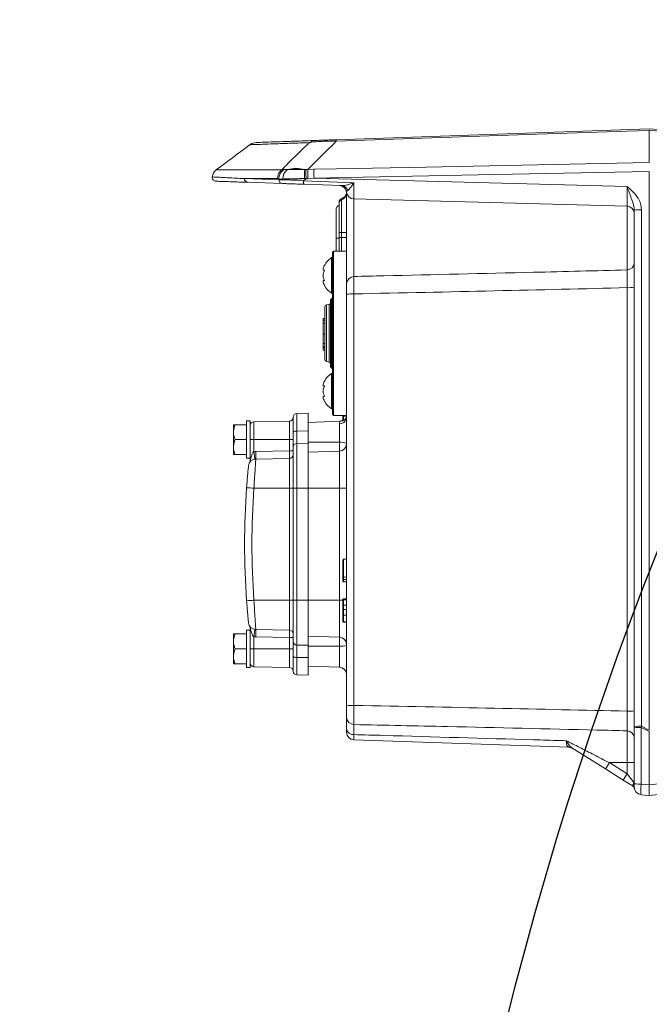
# Model space of a CAD drawing. Header units: millimetres. Extents: x 0 to 16820, y 0 to 11880.
# Tile 4 of 120: x 2093 to 2262, y 6599 to 6863. Entities that reach past the tile are written whole.
import ezdxf

# ---------------------------------------------------------------- set-up
doc = ezdxf.new("R2010")
doc.units = ezdxf.units.MM
doc.header["$LTSCALE"] = 20
doc.styles.add('SLDTEXTSTYLE0', font='TXT', dxfattribs={"width": 0.605})
doc.dimstyles.new('SLDDIMSTYLE0', dxfattribs={"dimtxt": 140, "dimasz": 100, "dimexe": 0, "dimexo": 0.0625, "dimgap": 35, "dimtad": 1, "dimtoh": 1, "dimdec": 0, "dimrnd": 1e-09, "dimzin": 12, "dimdsep": 46, "dimtxsty": 'SLDTEXTSTYLE0', "dimsah": 1, "dimcen": 0.09, "dimadec": 0, "dimazin": 0, "dimtfac": 1, "dimtofl": 0, "dimtmove": 0, "dimatfit": 3, "dimfxl": 0, "dimfrac": 2, "dimtolj": 1, "dimtzin": 12, "dimarcsym": 0})
doc.dimstyles.new('SLDDIMSTYLE1', dxfattribs={"dimtxt": 140, "dimasz": 100, "dimexe": 0, "dimexo": 0.0625, "dimgap": 35, "dimtad": 1, "dimtoh": 1, "dimdec": 1, "dimrnd": 1e-09, "dimzin": 12, "dimdsep": 46, "dimtxsty": 'SLDTEXTSTYLE0', "dimsah": 1, "dimcen": 0.09, "dimadec": 0, "dimazin": 0, "dimtfac": 1, "dimtofl": 0, "dimtmove": 0, "dimatfit": 3, "dimfxl": 0, "dimfrac": 2, "dimtolj": 1, "dimtzin": 12, "dimarcsym": 0})

# ---------------------------------------------------------------- blocks, each defined once
blk = doc.blocks.new('*D9')
at = {"color": 7, "linetype": 'Continuous', "lineweight": 0}
for p, q in [((844.96, 7139.47), (844.96, 4493.51)), ((2545.78, 6319.22), (2545.78, 4493.51)), ((844.96, 4523.51), (2545.78, 4523.51))]:
    blk.add_line(p, q, dxfattribs=at)
for points in [[(844.96, 4523.51), (944.96, 4508.51), (944.96, 4538.51)], [(2545.78, 4523.51), (2445.78, 4538.51), (2445.78, 4508.51)]]:
    blk.add_solid(points, dxfattribs=at)
at = {"color": 7, "linetype": 'Continuous', "lineweight": 0, "insert": (1481.5, 4703.98), "char_height": 140, "attachment_point": 1, "style": 'SLDTEXTSTYLE0'}
blk.add_mtext('1701', dxfattribs=at)
blk = doc.blocks.new('*D10')
at = {"color": 7, "linetype": 'Continuous', "lineweight": 0}
for p, q in [((1517.78, 7139.47), (1517.78, 4774.47)), ((2545.78, 6319.22), (2545.78, 4774.47)), ((1517.78, 4804.47), (2545.78, 4804.47))]:
    blk.add_line(p, q, dxfattribs=at)
for points in [[(1517.78, 4804.47), (1617.78, 4789.47), (1617.78, 4819.47)], [(2545.78, 4804.47), (2445.78, 4819.47), (2445.78, 4789.47)]]:
    blk.add_solid(points, dxfattribs=at)
at = {"color": 7, "linetype": 'Continuous', "lineweight": 0, "insert": (1817.9, 4984.94), "char_height": 140, "attachment_point": 1, "style": 'SLDTEXTSTYLE0'}
blk.add_mtext('1028', dxfattribs=at)

msp = doc.modelspace()

# ---------------------------------------------------------------- linework, layer by layer
at = {"color": 7, "linetype": 'Continuous', "lineweight": 0}
for p, q in [((2178.02, 6830.8), (2261.78, 6833.73)), ((2261.78, 6833.73), (2264.33, 6833.51)), ((2261.78, 6833.31), (2261.78, 6833.32)), ((2261.78, 6824.71), (2261.78, 6833.31)), ((2261.78, 6824.71), (2261.78, 6824.7)), ((2261.78, 6822.3), (2261.78, 6822.29)), ((2261.78, 6672.66), (2261.78, 6822.29)), ((2169.77, 6820.22), (2169.37, 6819.91)), ((2163.58, 6819.07), (2154.38, 6819.39)), ((2179.48, 6818.51), (2169.35, 6818.87)), ((2178.87, 6818.53), (2178.87, 6818.53)), ((2180.78, 6792.2), (2180.78, 6816.53)), ((2180.8, 6816.76), (2180.79, 6816.73)), ((2255.84, 6813.02), (2182.73, 6814.93)), ((2177.98, 6811.97), (2177.98, 6804.47)), ((2178.78, 6805.97), (2178.78, 6813.8)), ((2257.78, 6673.6), (2257.78, 6811.93)), ((2177.98, 6804.47), (2177.98, 6800.97)), ((2178.78, 6805.31), (2178.78, 6805.97)), ((2178.78, 6805.31), (2178.79, 6804.59)), ((2178.79, 6804.59), (2178.78, 6804.59)), ((2178.79, 6804.47), (2178.78, 6803.72)), ((2178.79, 6804.47), (2178.78, 6804.47)), ((2178.78, 6800.97), (2178.78, 6803.72)), ((2178.79, 6804.59), (2178.79, 6804.47)), ((2177.28, 6800.97), (2180.78, 6800.97)), ((2176.98, 6799.22), (2176.78, 6799.22)), ((2176.78, 6799.22), (2176.78, 6789.72)), ((2176.98, 6757.27), (2176.98, 6800.67)), ((2176.63, 6788.11), (2176.84, 6788.32)), ((2176.78, 6789.72), (2176.98, 6789.72)), ((2180.78, 6679.19), (2180.78, 6789.41)), ((2174.98, 6786.06), (2174.98, 6771.87)), ((2176.09, 6786.71), (2175.38, 6786.55)), ((2176.48, 6770.17), (2176.48, 6787.76)), ((2174.48, 6782.66), (2174.42, 6782.66)), ((2174.48, 6782.6), (2174.42, 6782.6)), ((2174.48, 6782.89), (2174.48, 6782.59)), ((2174.48, 6782.89), (2174.98, 6782.89)), ((2174.98, 6782.45), (2174.42, 6782.45)), ((2174.48, 6781.69), (2174.98, 6781.69)), ((2174.48, 6778.77), (2174.42, 6778.77)), ((2174.42, 6778.36), (2174.48, 6778.36)), ((2174.42, 6777.7), (2174.48, 6777.7)), ((2174.48, 6778.75), (2174.98, 6778.75)), ((2174.42, 6775.39), (2174.48, 6775.39)), ((2174.42, 6775.36), (2174.98, 6775.36)), ((2174.48, 6776.22), (2174.98, 6776.22)), ((2174.48, 6775.22), (2174.98, 6775.22)), ((2174.48, 6775.18), (2174.48, 6775.08)), ((2174.48, 6775.08), (2174.98, 6775.08)), ((2174.48, 6775.08), (2174.48, 6774.43)), ((2174.48, 6774.43), (2174.98, 6774.43)), ((2175.38, 6771.38), (2176.09, 6771.22)), ((2176.63, 6769.82), (2176.84, 6769.61)), ((2176.98, 6768.22), (2176.78, 6768.22)), ((2176.78, 6768.22), (2176.78, 6758.72)), ((2166.48, 6752.45), (2166.48, 6756.48)), ((2170.48, 6757.54), (2167.47, 6757.48)), ((2170.48, 6757.54), (2170.48, 6752.8)), ((2176.78, 6758.72), (2176.98, 6758.72)), ((2177.28, 6756.97), (2180.78, 6756.97)), ((2179.78, 6756.76), (2179.78, 6756.99)), ((2179.78, 6756.33), (2179.78, 6756.97)), ((2150.48, 6752.47), (2150.48, 6754.47)), ((2150.98, 6754.47), (2153.98, 6754.47)), ((2154.98, 6755.47), (2153.98, 6755.47)), ((2153.98, 6750.47), (2153.98, 6755.47)), ((2154.98, 6747.24), (2154.98, 6755.47)), ((2165.5, 6755.45), (2155.97, 6755.28)), ((2179.08, 6755.41), (2170.48, 6755.11)), ((2150.48, 6748.47), (2150.48, 6752.47)), ((2166.48, 6748.46), (2166.48, 6752.45)), ((2170.48, 6752.8), (2170.48, 6749.51)), ((2150.48, 6746.47), (2150.48, 6748.47)), ((2150.98, 6750.47), (2153.98, 6750.47)), ((2153.98, 6745.47), (2153.98, 6750.47)), ((2166.48, 6737.47), (2166.48, 6748.46)), ((2170.48, 6749.51), (2170.48, 6737.47)), ((2150.98, 6746.47), (2153.98, 6746.47)), ((2154.98, 6744.88), (2154.98, 6747.24)), ((2170.48, 6747.11), (2178.85, 6747.4)), ((2153.98, 6745.47), (2154.98, 6745.47)), ((2156.49, 6745.29), (2165.5, 6745.45)), ((2166.48, 6707.47), (2166.48, 6737.47)), ((2170.48, 6737.47), (2170.48, 6707.47)), ((2179.78, 6713.5), (2179.78, 6718.24)), ((2179.98, 6718.44), (2180.78, 6718.47)), ((2179.98, 6713.05), (2180.78, 6713.05)), ((2166.48, 6696.47), (2166.48, 6707.47)), ((2170.48, 6707.47), (2170.48, 6695.42)), ((2179.78, 6707.6), (2179.78, 6707.62)), ((2179.78, 6705.41), (2179.78, 6706.75)), ((2179.98, 6707.82), (2180.78, 6707.85)), ((2179.98, 6707.67), (2180.78, 6707.7)), ((2179.98, 6707.56), (2180.78, 6707.59)), ((2179.98, 6706.13), (2180.78, 6706.13)), ((2179.78, 6702.53), (2179.78, 6704.18)), ((2179.98, 6704.97), (2180.78, 6704.98)), ((2179.98, 6703.43), (2180.78, 6703.43)), ((2179.98, 6701.72), (2180.78, 6701.7)), ((2179.98, 6701.57), (2180.78, 6701.54)), ((2150.48, 6696.47), (2150.48, 6698.47)), ((2150.98, 6698.47), (2153.98, 6698.47)), ((2154.98, 6699.47), (2153.98, 6699.47)), ((2153.98, 6694.47), (2153.98, 6699.47)), ((2154.98, 6697.7), (2154.98, 6700.05)), ((2156.49, 6699.64), (2165.5, 6699.48)), ((2150.48, 6692.47), (2150.48, 6696.47)), ((2154.98, 6689.47), (2154.98, 6697.7)), ((2166.48, 6692.48), (2166.48, 6696.47)), ((2170.48, 6697.83), (2178.85, 6697.53)), ((2150.98, 6694.47), (2153.98, 6694.47)), ((2153.98, 6689.47), (2153.98, 6694.47)), ((2170.48, 6695.42), (2170.48, 6692.13)), ((2150.48, 6690.47), (2150.48, 6692.47)), ((2150.98, 6690.47), (2153.98, 6690.47)), ((2166.48, 6688.45), (2166.48, 6692.48)), ((2170.48, 6692.13), (2170.48, 6687.4)), ((2153.98, 6689.47), (2154.98, 6689.47)), ((2155.97, 6689.65), (2165.5, 6689.48)), ((2170.48, 6689.83), (2178.85, 6689.53)), ((2167.47, 6687.45), (2170.48, 6687.4)), ((2180.78, 6672.93), (2180.78, 6676.11)), ((2257.78, 6673.47), (2257.78, 6673.6)), ((2257.78, 6658.33), (2257.78, 6673.47)), ((2261.78, 6658.04), (2261.78, 6672.27)), ((2240.3, 6668.08), (2182.71, 6670.09)), ((2250.1, 6662.27), (2241.1, 6667.89)), ((2254.83, 6659.31), (2250.1, 6662.27)), ((2257.01, 6657.95), (2254.83, 6659.31)), ((2257.78, 6657.39), (2257.78, 6658.33)), ((2261.78, 6655.2), (2261.78, 6658.04)), ((2261.78, 6655.2), (2259.61, 6655.39)), ((2264.33, 6655.43), (2261.78, 6655.2))]:
    msp.add_line(p, q, dxfattribs=at)
at = {"color": 8, "linetype": 'Continuous', "lineweight": 0}
for p, q in [((2264.33, 6833.09), (2261.78, 6833.32)), ((2145.98, 6822.78), (2163.47, 6822.78)), ((2163.47, 6822.78), (2164.02, 6822.81)), ((2169.6, 6822.86), (2169.9, 6822.85)), ((2169.9, 6822.85), (2170.26, 6822.85)), ((2170.26, 6822.85), (2170.45, 6822.85)), ((2170.45, 6822.85), (2172.06, 6822.88)), ((2153.43, 6820.39), (2162.64, 6820.07)), ((2162.3, 6820.39), (2153.43, 6820.39)), ((2162.64, 6820.31), (2162.3, 6820.39)), ((2169.95, 6820.42), (2169.51, 6820.41)), ((2170.44, 6820.33), (2169.77, 6820.22)), ((2172.06, 6820.47), (2170.44, 6820.33)), ((2172.06, 6820.47), (2255.85, 6818.28)), ((2179.45, 6814.71), (2179.45, 6805.97)), ((2182.73, 6814.93), (2182.73, 6794.17)), ((2255.84, 6795.92), (2255.84, 6813.02)), ((2259.71, 6812.04), (2259.71, 6673.7)), ((2178.78, 6804.47), (2177.98, 6804.47)), ((2178.78, 6805.97), (2179.45, 6805.97)), ((2178.79, 6804.59), (2179.45, 6804.59)), ((2179.45, 6805.97), (2180.78, 6805.97)), ((2179.45, 6805.97), (2179.45, 6804.59)), ((2179.45, 6804.59), (2179.45, 6800.97)), ((2179.45, 6804.59), (2180.78, 6804.59)), ((2177.28, 6756.97), (2177.28, 6800.97)), ((2255.85, 6677.75), (2255.85, 6791.18)), ((2176.63, 6769.82), (2176.63, 6788.11)), ((2176.84, 6769.61), (2176.84, 6788.32)), ((2182.71, 6789.51), (2182.71, 6679.29)), ((2175.38, 6786.55), (2175.38, 6771.38)), ((2176.09, 6786.71), (2176.09, 6771.22)), ((2167.47, 6757.48), (2167.47, 6752.78)), ((2179.98, 6756.97), (2179.98, 6756.76)), ((2155.97, 6755.28), (2155.97, 6750.47)), ((2165.5, 6750.47), (2165.5, 6755.45)), ((2178.85, 6749.76), (2178.85, 6754.74)), ((2170.48, 6752.8), (2167.47, 6752.78)), ((2167.47, 6752.78), (2167.47, 6749.46)), ((2154.98, 6750.47), (2155.97, 6750.47)), ((2155.97, 6750.47), (2165.5, 6750.47)), ((2155.97, 6750.47), (2155.97, 6747.25)), ((2165.5, 6750.47), (2166.48, 6750.47)), ((2165.5, 6747.45), (2165.5, 6750.47)), ((2170.48, 6749.51), (2167.47, 6749.46)), ((2167.47, 6749.46), (2167.47, 6737.47)), ((2170.48, 6749.8), (2178.85, 6749.76)), ((2178.85, 6747.4), (2178.85, 6749.76)), ((2156.49, 6747.29), (2165.5, 6747.45)), ((2165.5, 6747.45), (2166.48, 6747.45)), ((2178.85, 6737.47), (2178.85, 6747.4)), ((2165.5, 6737.47), (2165.5, 6745.45)), ((2155.99, 6737.47), (2165.5, 6737.47)), ((2165.5, 6707.47), (2165.5, 6737.47)), ((2165.5, 6737.47), (2166.48, 6737.47)), ((2166.48, 6737.47), (2167.47, 6737.47)), ((2170.48, 6737.47), (2167.47, 6737.47)), ((2167.47, 6737.47), (2167.47, 6707.47)), ((2170.48, 6737.47), (2178.85, 6737.47)), ((2178.85, 6707.47), (2178.85, 6737.47)), ((2180.78, 6737.47), (2178.85, 6737.47)), ((2179.98, 6718.44), (2179.98, 6713.67)), ((2155.99, 6707.47), (2165.5, 6707.47)), ((2165.5, 6707.47), (2166.48, 6707.47)), ((2165.5, 6699.48), (2165.5, 6707.47)), ((2166.48, 6707.47), (2167.47, 6707.47)), ((2167.47, 6707.47), (2167.47, 6695.47)), ((2170.48, 6707.47), (2167.47, 6707.47)), ((2170.48, 6707.47), (2178.85, 6707.47)), ((2179.8, 6707.47), (2178.85, 6707.47)), ((2178.85, 6697.53), (2178.85, 6707.47)), ((2155.97, 6697.68), (2155.97, 6694.47)), ((2165.5, 6697.48), (2156.49, 6697.64)), ((2165.5, 6697.48), (2166.48, 6697.48)), ((2165.5, 6694.47), (2165.5, 6697.48)), ((2178.85, 6695.17), (2178.85, 6697.53)), ((2154.98, 6694.47), (2155.97, 6694.47)), ((2155.97, 6694.47), (2155.97, 6689.65)), ((2155.97, 6694.47), (2165.5, 6694.47)), ((2165.5, 6689.48), (2165.5, 6694.47)), ((2165.5, 6694.47), (2166.48, 6694.47)), ((2170.48, 6695.42), (2167.47, 6695.47)), ((2167.47, 6695.47), (2167.47, 6692.15)), ((2170.48, 6695.13), (2178.85, 6695.17)), ((2178.85, 6689.53), (2178.85, 6695.17)), ((2170.48, 6692.13), (2167.47, 6692.15)), ((2167.47, 6692.15), (2167.47, 6687.45)), ((2182.73, 6674.16), (2182.73, 6671.49)), ((2255.84, 6663.97), (2255.84, 6672.5)), ((2261.78, 6672.27), (2259.61, 6673.36)), ((2259.61, 6673.36), (2259.61, 6658.23)), ((2259.71, 6673.7), (2261.78, 6672.66)), ((2251.1, 6663.97), (2255.84, 6663.97)), ((2251.1, 6663.97), (2255.84, 6661.01)), ((2255.84, 6663.97), (2257.78, 6663.97)), ((2255.84, 6661.01), (2255.84, 6663.97)), ((2255.84, 6661.01), (2257.78, 6658.57)), ((2259.61, 6658.23), (2261.78, 6658.04)), ((2261.78, 6658.04), (2264.33, 6658.26))]:
    msp.add_line(p, q, dxfattribs=at)
at = {"color": 8, "linetype": 'Continuous', "lineweight": 0, "flags": 128}
for points in [[(2261.78, 6833.31), (2255.79, 6833.11), (2231.8, 6832.27), (2178.02, 6830.39)], [(2172.06, 6822.88), (2178.06, 6823), (2202.04, 6823.49), (2261.78, 6824.71)], [(2261.78, 6822.29), (2215.99, 6821.36), (2172.06, 6820.47)], [(2169.28, 6819.76), (2176, 6819.51), (2182.7, 6819.27)], [(2180.78, 6756.21), (2180.75, 6756.15), (2180.73, 6756.07)], [(2166.48, 6752.45), (2166.5, 6752.52), (2166.56, 6752.58), (2166.65, 6752.64), (2166.77, 6752.69), (2166.92, 6752.73), (2167.09, 6752.76), (2167.27, 6752.78), (2167.47, 6752.78)], [(2167.47, 6692.15), (2167.27, 6692.15), (2167.09, 6692.17), (2166.92, 6692.2), (2166.77, 6692.25), (2166.65, 6692.3), (2166.56, 6692.35), (2166.5, 6692.41), (2166.48, 6692.48)]]:
    msp.add_lwpolyline(points, dxfattribs=at)
at = {"color": 7, "linetype": 'Continuous', "lineweight": 0, "flags": 128}
for points in [[(2179.98, 6756.76), (2180.08, 6756.76), (2180.38, 6756.76), (2180.78, 6756.76)], [(2179.98, 6713.67), (2180.28, 6713.68), (2180.78, 6713.7)], [(2179.98, 6712.42), (2180.28, 6712.41), (2180.78, 6712.39)]]:
    msp.add_lwpolyline(points, dxfattribs=at)
at = {"color": 7, "linetype": 'Continuous', "lineweight": 30}
for centre, radius, start, end in [((2720.78, 7139.47), 1875.82, 300, 180), ((3170.78, 6360.04), 975.82, 145.3311, 300)]:
    msp.add_arc(centre, radius, start, end, dxfattribs=at)
at = {"color": 7, "linetype": 'Continuous', "lineweight": 0}
for centre, radius, start, end in [((2156.72, 6827.06), 3, 92, 124.5972), ((3047.65, 5624.04), 1500, 126.51927, 126.94981), ((2147.78, 6820.39), 3, 126.9498, 171.1371), ((2145.83, 6820.69), 1, 171.3738, 267.999), ((2178.78, 6816.53), 2, 0, 88), ((2178.8, 6816.53), 2, 6.5185, 88.2866), ((2179.78, 6814.06), 1, 108.7963, 180), ((2178.82, 6816.9), 2, 288.7963, 344.2295), ((2179.78, 6816.63), 1, 344.2295, 5.2865), ((2182.78, 6816.93), 2, 185.6916, 268.5), ((2179.48, 6811.97), 1.5, 117.8181, 180), ((2255.78, 6811.02), 2, 0, 88.5), ((2177.28, 6800.67), 0.3, 90, 180), ((2180.08, 6794.2), 6, 123.3002, 151.0486), ((2180.08, 6794.73), 6, 209.7991, 236.6998), ((2176.98, 6787.76), 0.5, 135, 180), ((2176.48, 6788.67), 0.5, 315, 0), ((2175.48, 6786.06), 0.5, 102.5, 180), ((2175.98, 6787.2), 0.5, 282.5, 0), ((2175.48, 6771.87), 0.5, 180, 257.5), ((2175.98, 6770.73), 0.5, 0, 77.5), ((2176.98, 6770.17), 0.5, 180, 225), ((2176.48, 6769.26), 0.5, 0, 45), ((2180.08, 6763.2), 6, 123.3002, 151.0486), ((2180.08, 6763.73), 6, 209.7991, 236.6998), ((2165.48, 6756.45), 1, 271, 0), ((2167.48, 6756.48), 1, 91, 180), ((2177.28, 6757.27), 0.3, 180, 270), ((2181.06, 6755.97), 0.5, 123.8302, 149.6542), ((2155.98, 6754.28), 1, 91, 180), ((2178.78, 6757.4), 2, 272, 300), ((2178.78, 6749.4), 2, 272, 0), ((2165.48, 6746.45), 1, 271, 0), ((2156.53, 6743.29), 2, 91, 174.2536), ((2363.48, 6722.47), 210, 175.8645, 184.1355), ((2179.98, 6718.24), 0.2, 92, 180), ((2179.98, 6707.47), 0.2, 92, 180), ((2156.53, 6701.64), 2, 185.7464, 269), ((2179.98, 6701.92), 0.2, 180, 268), ((2165.48, 6698.48), 1, 0, 89), ((2178.78, 6695.53), 2, 0, 88), ((2155.98, 6690.65), 1, 180, 269), ((2165.48, 6688.48), 1, 0, 89), ((2167.48, 6688.45), 1, 180, 269), ((2178.78, 6687.53), 2, 0, 88), ((2182.78, 6672.09), 2, 180, 268), ((2240.23, 6666.08), 2, 58, 88), ((2255.95, 6656.26), 2, 16.4201, 58), ((2259.78, 6657.39), 2, 180, 265)]:
    msp.add_arc(centre, radius, start, end, dxfattribs=at)
at = {"color": 8, "linetype": 'Continuous', "lineweight": 0}
for centre, radius, start, end in [((2172.56, 6827.73), 2.88, 92.0596, 127.2775), ((2182.51, 6830.6), 4.49, 177.3551, 182.6449), ((2165.33, 6820.4), 3.03, 127.9105, 180.1908), ((2165.72, 6820.24), 3.08, 123.406, 178.7433), ((2166.84, 6820.27), 3.16, 126.3613, 179.9194), ((2167.38, 6811.74), 11.34, 78.6821, 102.2985), ((2184.27, 6821.07), 14.78, 173.0515, 182.5637), ((2220.3, 6821.53), 49.87, 178.4806, 181.3808), ((2223.07, 6821.68), 51.02, 178.6454, 181.3546), ((2154.42, 6820.38), 0.993, 179.6049, 267.6577), ((2163.63, 6820.05), 0.986, 179.1841, 267.2827), ((2179.36, 6816.7), 1.81, 16.7192, 86.3113), ((2179.75, 6813.79), 0.97, 108.2066, 179.4316), ((2178.84, 6816.55), 1.94, 288.2066, 359.4316), ((2259.24, 6802.85), 9.2, 87.0709, 99.1333), ((2255.78, 6797.92), 2, 271.4932, 359.9936), ((2182.77, 6792.19), 1.98, 91.024, 179.5488), ((2256.32, 6800.37), 9.2, 267.0709, 279.1333), ((2182.24, 6780.33), 9.2, 87.0709, 99.1333), ((2178.88, 6756.69), 1.95, 269.2265, 341.4491), ((2167.48, 6748.46), 0.999, 90.9413, 179.9438), ((2179.31, 6746.21), 3.58, 65.7873, 97.3829), ((2156.56, 6743.29), 4, 91, 98.5918), ((2127.84, 6746.29), 28.67, 358.0016, 1.9984), ((2183.48, 7124.43), 387.94, 265.646, 265.9362), ((2363.45, 6722.47), 208, 175.8645, 184.1355), ((2183.48, 6320.5), 387.94, 94.0638, 94.354), ((2127.84, 6698.64), 28.67, 358.0016, 1.9984), ((2156.56, 6701.64), 4, 261.4082, 269), ((2167.48, 6696.47), 0.999, 180.0562, 269.0587), ((2179.31, 6698.72), 3.58, 262.6171, 294.2127), ((2182.24, 6670.11), 9.2, 87.0709, 99.1333), ((2256.32, 6686.94), 9.2, 267.0709, 279.1333), ((2182.76, 6676.14), 1.97, 180.7297, 269.2621), ((2182.53, 6673.25), 1.77, 190.5278, 276.607), ((2255.79, 6670.5), 2, 0.0541, 88.5579), ((2259.24, 6664.51), 9.2, 87.0709, 99.1333), ((2259.18, 6681.89), 8.54, 260.5815, 272.8807), ((2240.15, 6666.36), 1.8, 58.1174, 91.1513), ((2269.62, 6651.82), 22.14, 146.7362, 151.843), ((2274.35, 6648.86), 22.14, 146.7362, 151.843), ((2256.6, 6657.36), 1.18, 1.2861, 45.0212), ((2259.18, 6666.75), 8.54, 260.5815, 272.8807)]:
    msp.add_arc(centre, radius, start, end, dxfattribs=at)
for centre, major_axis, ratio, start_param, end_param in [((2844.78, 10233.65), (24.53, 13212.22), 0.052949, 1.832205, 1.832225), ((2182.78, 6819.93), (0.05, 5), 0.014518, 1.704559, 3.141365), ((2255.78, 6818.02), (-0.05, 5), 0.014502, 3.141061, 4.763252), ((1656.46, 6803.58), (837.42, 1.53), 0.023071, 5.391869, 5.51006), ((2165.48, 6747.45), (-0.02, 2), 0.008724, 3.141669, 4.712161), ((2165.48, 6697.48), (0.02, 2), 0.008724, 4.712617, 6.283109), ((1600.06, 6663.02), (879.71, 1.61), 0.023071, 0.729524, 0.846839), ((2259.78, 6673.56), (0.9, 2.91), 0.035463, 1.533769, 1.650664), ((2259.78, 6658.39), (0.17, 3), 0.054904, 1.62876, 3.139987)]:
    msp.add_ellipse(centre, major_axis=major_axis, ratio=ratio, start_param=start_param, end_param=end_param, dxfattribs=at)
for points, knots in [([(2170.82, 6830.02), (2169.16, 6829.97), (2165.84, 6829.85), (2161.94, 6829.71), (2158.84, 6829.6), (2156.92, 6829.54), (2155.57, 6829.49), (2154.87, 6829.47), (2155.02, 6829.47), (2155.05, 6829.47)], [0, 0, 0, 0, 0.164988, 0.329976, 0.495844, 0.661713, 0.756089, 0.944871, 1, 1, 1, 1]), ([(2163.47, 6822.78), (2164.01, 6823.33), (2166.44, 6825.76), (2168.9, 6828.16), (2170.82, 6830.02)], [0, 0, 0, 0, 0.222342, 1, 1, 1, 1]), ([(2178.02, 6830.39), (2176.27, 6828.67), (2173.74, 6826.17), (2171.23, 6823.64), (2170.45, 6822.85)], [0, 0, 0, 0, 0.688489, 1, 1, 1, 1]), ([(2178.02, 6830.39), (2177.27, 6830.39), (2175.73, 6830.41), (2173.73, 6830.35), (2172.03, 6830.23), (2171.2, 6830.11), (2170.86, 6830.03), (2170.82, 6830.02)], [0, 0, 0, 0, 0.227701, 0.462982, 0.673731, 0.961558, 1, 1, 1, 1]), ([(2164.02, 6822.81), (2164.11, 6822.81), (2164.35, 6822.79), (2164.73, 6822.81), (2164.96, 6822.82)], [0, 0, 0, 0, 0.369719, 1, 1, 1, 1]), ([(2164.96, 6822.82), (2165.41, 6822.83), (2166.34, 6822.87), (2168, 6822.87), (2169.15, 6822.86), (2169.6, 6822.86)], [0, 0, 0, 0, 0.365899, 0.74676, 1, 1, 1, 1]), ([(2144.92, 6820.83), (2144.96, 6820.83), (2145.03, 6820.83), (2146.01, 6820.78), (2147.14, 6820.72), (2148.64, 6820.64), (2150.52, 6820.54), (2152.19, 6820.45), (2153.22, 6820.4), (2153.43, 6820.39)], [0, 0, 0, 0, 0.2353174, 0.3808637, 0.5264099, 0.6722623, 0.8181147, 0.9636246, 1, 1, 1, 1]), ([(2163.68, 6820.28), (2163.4, 6820.27), (2162.96, 6820.27), (2162.73, 6820.3), (2162.64, 6820.31)], [0, 0, 0, 0, 0.623357, 1, 1, 1, 1]), ([(2162.64, 6820.07), (2162.93, 6820.06), (2163.51, 6820.06), (2165.4, 6820.02), (2167.46, 6819.96), (2168.86, 6819.93), (2169.37, 6819.91)], [0, 0, 0, 0, 0.279201, 0.558376, 0.837725, 1, 1, 1, 1]), ([(2169.51, 6820.41), (2168.92, 6820.39), (2167.44, 6820.36), (2165.3, 6820.32), (2164.21, 6820.29), (2163.68, 6820.28)], [0, 0, 0, 0, 0.255362, 0.633061, 1, 1, 1, 1]), ([(2179.48, 6818.51), (2179.74, 6818.52), (2180.25, 6818.55), (2181.12, 6818.76), (2181.93, 6819), (2182.48, 6819.19), (2182.7, 6819.26), (2182.7, 6819.27)], [0, 0, 0, 0, 0.25965, 0.504089, 0.803183, 0.995905, 1, 1, 1, 1]), ([(2181.1, 6817.23), (2181.01, 6817.15), (2180.77, 6816.93), (2180.79, 6816.83), (2180.8, 6816.76)], [0, 0, 0, 0, 0.333751, 1, 1, 1, 1]), ([(2182.7, 6819.27), (2182.7, 6819.26), (2182.59, 6819.09), (2182.31, 6818.65), (2181.89, 6818.06), (2181.45, 6817.5), (2181.22, 6817.32), (2181.1, 6817.23)], [0, 0, 0, 0, 0.002859, 0.1854, 0.471779, 0.716677, 1, 1, 1, 1]), ([(2255.85, 6818.28), (2255.86, 6818.27), (2256.64, 6817.6), (2258, 6816.37), (2259.45, 6814.21), (2259.63, 6812.72), (2259.71, 6812.04)], [0, 0, 0, 0, 0.00167, 0.409494, 0.731016, 1, 1, 1, 1]), ([(2257.78, 6811.93), (2257.73, 6812.38), (2257.61, 6813.5), (2257, 6815.01), (2256.41, 6816.68), (2256.04, 6817.74), (2255.85, 6818.27), (2255.85, 6818.28)], [0, 0, 0, 0, 0.205362, 0.510866, 0.754736, 0.997884, 1, 1, 1, 1]), ([(2179.46, 6815.01), (2179.46, 6814.97), (2179.45, 6814.93), (2179.45, 6814.74), (2179.45, 6814.71)], [0, 0, 0, 0, 0.862732, 1, 1, 1, 1]), ([(2182.73, 6794.17), (2185.41, 6794.23), (2201.42, 6794.59), (2225.79, 6795.16), (2247.48, 6795.71), (2255.84, 6795.92)], [0, 0, 0, 0, 0.110073, 0.656932, 1, 1, 1, 1]), ([(2255.85, 6791.18), (2255.86, 6791.43), (2255.86, 6792.23), (2255.87, 6793.53), (2255.87, 6794.82), (2255.86, 6795.72), (2255.84, 6795.85), (2255.84, 6795.92)], [0, 0, 0, 0, 0.098761, 0.323924, 0.549161, 0.774554, 1, 1, 1, 1]), ([(2182.73, 6794.17), (2182.72, 6794.01), (2182.71, 6793.7), (2182.7, 6792.59), (2182.7, 6791.15), (2182.71, 6790.05), (2182.71, 6789.51)], [0, 0, 0, 0, 0.2520003, 0.5040415, 0.7559778, 1, 1, 1, 1]), ([(2179.98, 6756.76), (2179.98, 6756.73), (2179.98, 6756.52), (2179.98, 6756.16), (2179.98, 6755.8), (2179.98, 6755.68), (2179.98, 6755.65)], [0, 0, 0, 0, 0.084916, 0.498768, 0.894122, 1, 1, 1, 1]), ([(2180.73, 6756.07), (2180.71, 6756.11), (2180.64, 6756.23), (2180.66, 6756.21), (2180.67, 6756.19)], [0, 0, 0, 0, 0.3084981, 1, 1, 1, 1]), ([(2178.85, 6754.74), (2178.88, 6754.89), (2178.93, 6755.25), (2179.13, 6755.47), (2179.08, 6755.4), (2179.08, 6755.39)], [0, 0, 0, 0, 0.406667, 0.964275, 1, 1, 1, 1]), ([(2155.97, 6747.25), (2155.93, 6747.23), (2155.85, 6747.18), (2155.71, 6747.01), (2155.51, 6746.63), (2155.31, 6745.97), (2155.12, 6745.34), (2155.01, 6744.98), (2154.99, 6744.89), (2154.98, 6744.88), (2154.98, 6744.88)], [0, 0, 0, 0, 0.042769, 0.093866, 0.227981, 0.484848, 0.820902, 0.925127, 0.964995, 1, 1, 1, 1]), ([(2156.49, 6745.29), (2156.49, 6745.21), (2156.47, 6745.03), (2156.38, 6743.69), (2156.24, 6741.71), (2156.1, 6739.51), (2156.02, 6738.05), (2155.99, 6737.47)], [0, 0, 0, 0, 0.213884, 0.427755, 0.641961, 0.856726, 1, 1, 1, 1]), ([(2179.98, 6713.67), (2179.98, 6713.67), (2179.98, 6713.66), (2179.98, 6713.63), (2179.98, 6713.55), (2179.98, 6713.44), (2179.98, 6713.32), (2179.98, 6713.17), (2179.98, 6713.07), (2179.98, 6713.05)], [0, 0, 0, 0, 0.102179, 0.232068, 0.4795, 0.512976, 0.708121, 0.915481, 1, 1, 1, 1]), ([(2179.98, 6713.05), (2179.98, 6712.97), (2179.98, 6712.83), (2179.98, 6712.68), (2179.98, 6712.56), (2179.98, 6712.46), (2179.98, 6712.42), (2179.98, 6712.42), (2179.98, 6712.42)], [0, 0, 0, 0, 0.22052, 0.435657, 0.510575, 0.714894, 0.934578, 1, 1, 1, 1]), ([(2155.99, 6707.47), (2156.04, 6706.59), (2156.14, 6704.82), (2156.29, 6702.48), (2156.41, 6700.71), (2156.48, 6699.77), (2156.49, 6699.68), (2156.49, 6699.64)], [0, 0, 0, 0, 0.215075, 0.430149, 0.645179, 0.859802, 1, 1, 1, 1]), ([(2179.98, 6707.82), (2179.98, 6707.82), (2179.98, 6707.81), (2179.98, 6707.71), (2179.98, 6707.67)], [0, 0, 0, 0, 0.549372, 1, 1, 1, 1]), ([(2179.98, 6707.67), (2179.98, 6707.67), (2179.98, 6707.67), (2179.98, 6707.67), (2179.98, 6707.65), (2179.98, 6707.62), (2179.98, 6707.58), (2179.98, 6707.56)], [0, 0, 0, 0, 0.000052, 0.280784, 0.562368, 0.852323, 1, 1, 1, 1]), ([(2179.98, 6707.56), (2179.98, 6707.56), (2179.98, 6707.51), (2179.98, 6707.37), (2179.98, 6707.01), (2179.98, 6706.57), (2179.98, 6706.27), (2179.98, 6706.13)], [0, 0, 0, 0, 0.017039, 0.269459, 0.557971, 0.788313, 1, 1, 1, 1]), ([(2179.98, 6706.13), (2179.98, 6706.08), (2179.98, 6705.89), (2179.98, 6705.55), (2179.98, 6705.21), (2179.98, 6705.04), (2179.98, 6704.97)], [0, 0, 0, 0, 0.12334, 0.412853, 0.744943, 1, 1, 1, 1]), ([(2179.98, 6704.97), (2179.98, 6704.83), (2179.98, 6704.61), (2179.98, 6704.06), (2179.98, 6703.69), (2179.98, 6703.48), (2179.98, 6703.43)], [0, 0, 0, 0, 0.426357, 0.679215, 0.925399, 1, 1, 1, 1]), ([(2179.98, 6703.43), (2179.98, 6703.23), (2179.98, 6702.81), (2179.98, 6702.3), (2179.98, 6701.94), (2179.98, 6701.78), (2179.98, 6701.73), (2179.98, 6701.73), (2179.98, 6701.72)], [0, 0, 0, 0, 0.19962, 0.413701, 0.58877, 0.762906, 0.903357, 1, 1, 1, 1]), ([(2154.98, 6700.05), (2154.98, 6700.05), (2154.99, 6700.04), (2155.01, 6699.95), (2155.12, 6699.59), (2155.31, 6698.96), (2155.48, 6698.42), (2155.57, 6698.2), (2155.57, 6698.2), (2155.57, 6698.2), (2155.57, 6698.2), (2155.57, 6698.2), (2155.57, 6698.2), (2155.57, 6698.2), (2155.58, 6698.19), (2155.58, 6698.19), (2155.58, 6698.18), (2155.59, 6698.17), (2155.6, 6698.14), (2155.62, 6698.08), (2155.68, 6697.99), (2155.75, 6697.87), (2155.85, 6697.75), (2155.93, 6697.71), (2155.97, 6697.68)], [0, 0, 0, 0, 0.034998, 0.074855, 0.179051, 0.515005, 0.771802, 0.771807, 0.771817, 0.771836, 0.771875, 0.771952, 0.772106, 0.772414, 0.77303, 0.774259, 0.776709, 0.781572, 0.791157, 0.809762, 0.844749, 0.90617, 0.95725, 1, 1, 1, 1]), ([(2182.71, 6679.29), (2182.71, 6678.73), (2182.7, 6677.6), (2182.7, 6676.06), (2182.71, 6674.86), (2182.72, 6674.33), (2182.73, 6674.18), (2182.73, 6674.16)], [0, 0, 0, 0, 0.241601, 0.48322, 0.724775, 0.966349, 1, 1, 1, 1]), ([(2255.84, 6672.5), (2255.84, 6672.54), (2255.85, 6672.66), (2255.87, 6673.32), (2255.87, 6674.52), (2255.87, 6676.06), (2255.86, 6677.18), (2255.85, 6677.75)], [0, 0, 0, 0, 0.135935, 0.351947, 0.567903, 0.783935, 1, 1, 1, 1]), ([(2255.84, 6672.5), (2253.15, 6672.57), (2237.15, 6672.96), (2212.78, 6673.53), (2191.09, 6673.99), (2182.73, 6674.16)], [0, 0, 0, 0, 0.11007, 0.656919, 1, 1, 1, 1]), ([(2182.73, 6671.49), (2182.73, 6671.1), (2182.72, 6670.36), (2182.71, 6670.1), (2182.71, 6670.09), (2182.71, 6670.09)], [0, 0, 0, 0, 0.499441, 0.938834, 1, 1, 1, 1]), ([(2182.73, 6671.49), (2185.41, 6671.41), (2201.42, 6670.94), (2219.82, 6670.4), (2236.1, 6669.93), (2239.05, 6669.85), (2239.62, 6669.83)], [0, 0, 0, 0, 0.141453, 0.844199, 0.969964, 1, 1, 1, 1]), ([(2240.12, 6668.16), (2239.96, 6668.29), (2239.63, 6668.56), (2239.61, 6669.28), (2239.62, 6669.75), (2239.62, 6669.83), (2239.62, 6669.83)], [0, 0, 0, 0, 0.435669, 0.916827, 0.99471, 1, 1, 1, 1]), ([(2239.62, 6669.83), (2240.76, 6669.25), (2243.18, 6668.01), (2247.05, 6666.03), (2249.74, 6664.66), (2251.1, 6663.97)], [0, 0, 0, 0, 0.3064115, 0.6508151, 1, 1, 1, 1]), ([(2239.62, 6669.83), (2239.63, 6669.83), (2239.66, 6669.75), (2239.9, 6669.27), (2240.32, 6668.51), (2240.86, 6668.08), (2241.1, 6667.89)], [0, 0, 0, 0, 0.00566, 0.086602, 0.578335, 1, 1, 1, 1]), ([(2240.3, 6668.08), (2240.29, 6668.08), (2240.28, 6668.08), (2240.19, 6668.13), (2240.12, 6668.16)], [0, 0, 0, 0, 0.295644, 1, 1, 1, 1]), ([(2257.44, 6658.2), (2257.51, 6658.27), (2257.62, 6658.37), (2257.72, 6658.5), (2257.76, 6658.55), (2257.78, 6658.57), (2257.78, 6658.57), (2257.78, 6658.57), (2257.78, 6658.57), (2257.78, 6658.57), (2257.78, 6658.57), (2257.78, 6658.57), (2257.78, 6658.57)], [0, 0, 0, 0, 0.491023, 0.648998, 0.81829, 0.904689, 0.948265, 0.970108, 0.981037, 0.986503, 0.991969, 1, 1, 1, 1]), ([(2257.01, 6657.95), (2257.08, 6657.93), (2257.23, 6657.89), (2257.37, 6658.1), (2257.44, 6658.2)], [0, 0, 0, 0, 0.536452, 1, 1, 1, 1])]:
    msp.add_open_spline(points, degree=3, knots=knots, dxfattribs=at)
at = {"color": 7, "linetype": 'Continuous', "lineweight": 0}
for points, knots in [([(2156.62, 6830.06), (2156.71, 6830.06), (2156.88, 6830.07), (2158.28, 6830.11), (2160.49, 6830.19), (2163.58, 6830.3), (2167.47, 6830.43), (2170.8, 6830.55), (2172.46, 6830.61)], [0, 0, 0, 0, 0.169182, 0.338246, 0.503244, 0.668242, 0.834121, 1, 1, 1, 1]), ([(2172.46, 6830.61), (2172.49, 6830.61), (2172.69, 6830.62), (2173.24, 6830.64), (2174.55, 6830.68), (2176.17, 6830.74), (2177.41, 6830.78), (2178.02, 6830.8)], [0, 0, 0, 0, 0.040453, 0.335109, 0.542632, 0.772097, 1, 1, 1, 1]), ([(2169.95, 6820.42), (2169.93, 6820.71), (2169.91, 6821.34), (2169.89, 6822.19), (2169.89, 6822.66), (2169.9, 6822.84), (2169.9, 6822.85)], [0, 0, 0, 0, 0.29692, 0.636878, 0.976835, 1, 1, 1, 1]), ([(2154.38, 6819.39), (2154.18, 6819.4), (2153.14, 6819.43), (2151.23, 6819.5), (2149.01, 6819.58), (2147.26, 6819.64), (2145.93, 6819.68), (2145.84, 6819.69), (2145.79, 6819.69)], [0, 0, 0, 0, 0.034662, 0.173317, 0.358416, 0.543559, 0.728659, 1, 1, 1, 1]), ([(2169.37, 6819.91), (2169.36, 6819.9), (2169.32, 6819.86), (2169.29, 6819.81), (2169.29, 6819.78), (2169.28, 6819.76)], [0, 0, 0, 0, 0.392208, 0.788378, 1, 1, 1, 1]), ([(2169.35, 6818.87), (2169.34, 6818.87), (2169.34, 6818.87), (2169.33, 6818.88), (2169.31, 6818.96), (2169.29, 6819.16), (2169.28, 6819.42), (2169.28, 6819.63), (2169.28, 6819.74), (2169.28, 6819.76)], [0, 0, 0, 0, 0.012547, 0.088742, 0.318775, 0.548448, 0.778093, 0.955902, 1, 1, 1, 1]), ([(2169.77, 6820.22), (2169.8, 6820.24), (2169.85, 6820.28), (2169.91, 6820.33), (2169.94, 6820.38), (2169.95, 6820.4), (2169.95, 6820.42), (2169.95, 6820.42)], [0, 0, 0, 0, 0.385054, 0.707296, 0.84483, 0.94616, 1, 1, 1, 1]), ([(2169.35, 6818.87), (2168.94, 6818.88), (2167.76, 6818.92), (2166, 6818.98), (2164.34, 6819.04), (2163.84, 6819.06), (2163.58, 6819.07)], [0, 0, 0, 0, 0.149297, 0.432967, 0.716479, 1, 1, 1, 1]), ([(2178.78, 6804.59), (2178.78, 6804.56), (2178.78, 6804.52), (2178.78, 6804.48), (2178.78, 6804.47)], [0, 0, 0, 0, 0.700436, 1, 1, 1, 1]), ([(2174.89, 6795.84), (2174.79, 6795.84), (2174.58, 6795.85), (2174.48, 6796.12), (2174.56, 6796.54), (2174.72, 6796.92), (2174.85, 6797.15), (2174.89, 6797.22)], [0, 0, 0, 0, 0.246927, 0.497762, 0.710436, 0.920034, 1, 1, 1, 1]), ([(2174.89, 6793.09), (2174.79, 6793.29), (2174.58, 6793.69), (2174.48, 6794.42), (2174.56, 6795.1), (2174.72, 6795.56), (2174.85, 6795.78), (2174.89, 6795.84)], [0, 0, 0, 0, 0.246916, 0.497754, 0.710429, 0.920026, 1, 1, 1, 1]), ([(2174.89, 6791.72), (2174.79, 6791.91), (2174.58, 6792.31), (2174.48, 6792.77), (2174.56, 6793.03), (2174.72, 6793.1), (2174.85, 6793.09), (2174.89, 6793.09)], [0, 0, 0, 0, 0.24692, 0.497757, 0.710432, 0.920029, 1, 1, 1, 1]), ([(2180.78, 6789.41), (2180.78, 6789.73), (2180.78, 6790.39), (2180.78, 6791.25), (2180.78, 6791.92), (2180.78, 6792.11), (2180.78, 6792.2)], [0, 0, 0, 0, 0.244016, 0.495933, 0.747969, 1, 1, 1, 1]), ([(2174.48, 6782.37), (2174.48, 6782.4), (2174.48, 6782.46), (2174.48, 6782.21), (2174.48, 6781.86), (2174.48, 6781.69)], [0, 0, 0, 0, 0.2142709, 0.607108, 1, 1, 1, 1]), ([(2174.48, 6781.69), (2174.48, 6781.43), (2174.48, 6780.9), (2174.48, 6779.74), (2174.48, 6779.12), (2174.48, 6778.75)], [0, 0, 0, 0, 0.2800467, 0.5601409, 1, 1, 1, 1]), ([(2174.48, 6778.77), (2174.48, 6778.73), (2174.48, 6778.36), (2174.48, 6777.3), (2174.48, 6776.63), (2174.48, 6776.22)], [0, 0, 0, 0, 0.038971, 0.413349, 1, 1, 1, 1]), ([(2174.48, 6776.22), (2174.48, 6776.01), (2174.48, 6775.59), (2174.48, 6775.29), (2174.48, 6775.37), (2174.48, 6775.37)], [0, 0, 0, 0, 0.4861, 0.971345, 1, 1, 1, 1]), ([(2174.89, 6764.84), (2174.79, 6764.84), (2174.58, 6764.85), (2174.48, 6765.12), (2174.56, 6765.54), (2174.72, 6765.92), (2174.85, 6766.15), (2174.89, 6766.22)], [0, 0, 0, 0, 0.246927, 0.497762, 0.710436, 0.920034, 1, 1, 1, 1]), ([(2174.89, 6762.09), (2174.79, 6762.29), (2174.58, 6762.69), (2174.48, 6763.42), (2174.56, 6764.1), (2174.72, 6764.56), (2174.85, 6764.78), (2174.89, 6764.84)], [0, 0, 0, 0, 0.2469159, 0.497754, 0.7104286, 0.9200262, 1, 1, 1, 1]), ([(2174.89, 6760.72), (2174.79, 6760.91), (2174.58, 6761.31), (2174.48, 6761.77), (2174.56, 6762.03), (2174.72, 6762.1), (2174.85, 6762.09), (2174.89, 6762.09)], [0, 0, 0, 0, 0.24692, 0.497757, 0.710432, 0.920029, 1, 1, 1, 1]), ([(2180.63, 6756.22), (2180.59, 6756.17), (2180.42, 6755.95), (2179.99, 6755.62), (2179.47, 6755.4), (2179.15, 6755.43), (2179.08, 6755.43)], [0, 0, 0, 0, 0.1032953, 0.472702, 0.8855773, 1, 1, 1, 1]), ([(2179.78, 6756.76), (2179.78, 6756.76), (2179.78, 6756.76), (2179.79, 6756.76), (2179.81, 6756.76), (2179.85, 6756.76), (2179.91, 6756.76), (2179.95, 6756.76), (2179.98, 6756.76)], [0, 0, 0, 0, 0.05379, 0.121908, 0.341453, 0.560976, 0.780488, 1, 1, 1, 1]), ([(2179.78, 6755.39), (2179.78, 6755.44), (2179.78, 6755.53), (2179.78, 6755.82), (2179.78, 6756.23), (2179.78, 6756.55), (2179.78, 6756.73), (2179.78, 6756.76)], [0, 0, 0, 0, 0.211503, 0.487336, 0.71094, 0.948687, 1, 1, 1, 1]), ([(2150.48, 6752.47), (2150.54, 6752.98), (2150.62, 6753.67), (2150.91, 6754.31), (2150.98, 6754.47)], [0, 0, 0, 0, 0.749761, 1, 1, 1, 1]), ([(2150.98, 6754.47), (2150.91, 6754.47), (2150.62, 6754.47), (2150.54, 6754.47), (2150.48, 6754.47)], [0, 0, 0, 0, 0.264307, 1, 1, 1, 1]), ([(2150.98, 6750.47), (2150.76, 6751.04), (2150.5, 6751.69), (2150.49, 6752.38), (2150.48, 6752.47)], [0, 0, 0, 0, 0.869664, 1, 1, 1, 1]), ([(2150.48, 6748.47), (2150.54, 6748.98), (2150.62, 6749.67), (2150.91, 6750.31), (2150.98, 6750.47)], [0, 0, 0, 0, 0.749761, 1, 1, 1, 1]), ([(2150.98, 6746.47), (2150.76, 6747.04), (2150.5, 6747.69), (2150.49, 6748.38), (2150.48, 6748.47)], [0, 0, 0, 0, 0.869664, 1, 1, 1, 1]), ([(2150.48, 6746.47), (2150.54, 6746.47), (2150.62, 6746.47), (2150.91, 6746.47), (2150.98, 6746.47)], [0, 0, 0, 0, 0.735693, 1, 1, 1, 1]), ([(2154.03, 6737.61), (2154.08, 6738.28), (2154.18, 6739.61), (2154.34, 6741.39), (2154.46, 6742.72), (2154.53, 6743.4), (2154.54, 6743.47), (2154.54, 6743.49)], [0, 0, 0, 0, 0.218, 0.436032, 0.65304, 0.867329, 1, 1, 1, 1]), ([(2179.98, 6713.67), (2179.95, 6713.67), (2179.91, 6713.66), (2179.85, 6713.62), (2179.81, 6713.57), (2179.79, 6713.52), (2179.78, 6713.48), (2179.78, 6713.47), (2179.78, 6713.47)], [0, 0, 0, 0, 0.219149, 0.438292, 0.657594, 0.877211, 0.97231, 1, 1, 1, 1]), ([(2179.78, 6713.05), (2179.78, 6713.07), (2179.78, 6713.13), (2179.78, 6713.24), (2179.78, 6713.31), (2179.78, 6713.39), (2179.78, 6713.46), (2179.78, 6713.46), (2179.78, 6713.47)], [0, 0, 0, 0, 0.093485, 0.289418, 0.484338, 0.519896, 0.766976, 1, 1, 1, 1]), ([(2179.78, 6712.62), (2179.78, 6712.62), (2179.78, 6712.62), (2179.78, 6712.65), (2179.78, 6712.72), (2179.78, 6712.8), (2179.78, 6712.9), (2179.78, 6713), (2179.78, 6713.05)], [0, 0, 0, 0, 0.071157, 0.28098, 0.48877, 0.566385, 0.780052, 1, 1, 1, 1]), ([(2179.78, 6713.05), (2179.78, 6713.05), (2179.78, 6713.05), (2179.79, 6713.05), (2179.81, 6713.05), (2179.85, 6713.05), (2179.91, 6713.05), (2179.95, 6713.05), (2179.98, 6713.05)], [0, 0, 0, 0, 0.029314, 0.122591, 0.342193, 0.561545, 0.78077, 1, 1, 1, 1]), ([(2179.78, 6712.62), (2179.78, 6712.61), (2179.78, 6712.6), (2179.79, 6712.57), (2179.81, 6712.51), (2179.85, 6712.46), (2179.91, 6712.43), (2179.95, 6712.42), (2179.98, 6712.42)], [0, 0, 0, 0, 0.028497, 0.122683, 0.342292, 0.56162, 0.780808, 1, 1, 1, 1]), ([(2154.54, 6701.44), (2154.53, 6701.5), (2154.52, 6701.63), (2154.42, 6702.62), (2154.29, 6704.08), (2154.15, 6705.74), (2154.06, 6706.86), (2154.03, 6707.32)], [0, 0, 0, 0, 0.210799, 0.421547, 0.633748, 0.848847, 1, 1, 1, 1]), ([(2179.98, 6707.82), (2179.95, 6707.82), (2179.91, 6707.81), (2179.85, 6707.78), (2179.81, 6707.72), (2179.79, 6707.67), (2179.78, 6707.64), (2179.78, 6707.63), (2179.78, 6707.62)], [0, 0, 0, 0, 0.219413, 0.438824, 0.658288, 0.877856, 0.963211, 1, 1, 1, 1]), ([(2179.78, 6707.37), (2179.78, 6707.38), (2179.78, 6707.39), (2179.79, 6707.42), (2179.81, 6707.47), (2179.85, 6707.52), (2179.91, 6707.55), (2179.95, 6707.56), (2179.98, 6707.56)], [0, 0, 0, 0, 0.0690169, 0.121864, 0.3414064, 0.5609404, 0.7804701, 1, 1, 1, 1]), ([(2179.78, 6706.13), (2179.78, 6706.26), (2179.78, 6706.51), (2179.78, 6706.89), (2179.78, 6707.21), (2179.78, 6707.32), (2179.78, 6707.37)], [0, 0, 0, 0, 0.2106416, 0.4357217, 0.7237435, 1, 1, 1, 1]), ([(2179.78, 6706.13), (2179.78, 6706.13), (2179.78, 6706.13), (2179.79, 6706.13), (2179.81, 6706.13), (2179.85, 6706.13), (2179.91, 6706.13), (2179.95, 6706.13), (2179.98, 6706.13)], [0, 0, 0, 0, 0.039537, 0.122067, 0.341629, 0.561112, 0.780555, 1, 1, 1, 1]), ([(2179.78, 6704.93), (2179.78, 6705.02), (2179.78, 6705.15), (2179.78, 6705.37), (2179.78, 6705.63), (2179.78, 6705.92), (2179.78, 6706.08), (2179.78, 6706.13)], [0, 0, 0, 0, 0.263758, 0.421166, 0.677841, 0.899738, 1, 1, 1, 1]), ([(2179.98, 6704.97), (2179.96, 6704.97), (2179.93, 6704.97), (2179.89, 6704.97), (2179.83, 6704.96), (2179.79, 6704.95), (2179.78, 6704.94), (2179.78, 6704.93), (2179.78, 6704.93)], [0, 0, 0, 0, 0.088316, 0.199506, 0.372704, 0.678736, 0.993407, 1, 1, 1, 1]), ([(2179.78, 6703.44), (2179.78, 6703.48), (2179.78, 6703.66), (2179.78, 6703.99), (2179.78, 6704.49), (2179.78, 6704.74), (2179.78, 6704.9), (2179.78, 6704.93)], [0, 0, 0, 0, 0.062681, 0.270245, 0.478565, 0.89269, 1, 1, 1, 1]), ([(2179.78, 6701.92), (2179.78, 6701.93), (2179.78, 6701.94), (2179.78, 6702.11), (2179.78, 6702.43), (2179.78, 6702.89), (2179.78, 6703.26), (2179.78, 6703.44)], [0, 0, 0, 0, 0.2500139, 0.4210293, 0.591957, 0.8030449, 1, 1, 1, 1]), ([(2179.98, 6703.43), (2179.95, 6703.43), (2179.91, 6703.43), (2179.85, 6703.43), (2179.81, 6703.44), (2179.79, 6703.44), (2179.78, 6703.44), (2179.78, 6703.44), (2179.78, 6703.44)], [0, 0, 0, 0, 0.219449, 0.438896, 0.658382, 0.877942, 0.960024, 1, 1, 1, 1]), ([(2179.98, 6701.72), (2179.95, 6701.73), (2179.91, 6701.73), (2179.85, 6701.77), (2179.81, 6701.82), (2179.79, 6701.87), (2179.78, 6701.9), (2179.78, 6701.92), (2179.78, 6701.92)], [0, 0, 0, 0, 0.219539, 0.439078, 0.65862, 0.878165, 0.915979, 1, 1, 1, 1]), ([(2179.78, 6701.77), (2179.78, 6701.77), (2179.78, 6701.77), (2179.78, 6701.81), (2179.78, 6701.83)], [0, 0, 0, 0, 0.375513, 1, 1, 1, 1]), ([(2179.78, 6701.77), (2179.78, 6701.77), (2179.78, 6701.75), (2179.79, 6701.72), (2179.81, 6701.67), (2179.85, 6701.62), (2179.91, 6701.58), (2179.95, 6701.57), (2179.98, 6701.57)], [0, 0, 0, 0, 0.048244, 0.121944, 0.341494, 0.561008, 0.780504, 1, 1, 1, 1]), ([(2179.98, 6701.7), (2179.98, 6701.64), (2179.98, 6701.57), (2179.98, 6701.57), (2179.98, 6701.57)], [0, 0, 0, 0, 0.782501, 1, 1, 1, 1]), ([(2150.48, 6696.47), (2150.54, 6696.98), (2150.62, 6697.67), (2150.91, 6698.31), (2150.98, 6698.47)], [0, 0, 0, 0, 0.749761, 1, 1, 1, 1]), ([(2150.98, 6698.47), (2150.91, 6698.47), (2150.62, 6698.47), (2150.54, 6698.47), (2150.48, 6698.47)], [0, 0, 0, 0, 0.264307, 1, 1, 1, 1]), ([(2150.98, 6694.47), (2150.76, 6695.04), (2150.5, 6695.69), (2150.49, 6696.38), (2150.48, 6696.47)], [0, 0, 0, 0, 0.869664, 1, 1, 1, 1]), ([(2150.48, 6692.47), (2150.54, 6692.98), (2150.62, 6693.67), (2150.91, 6694.31), (2150.98, 6694.47)], [0, 0, 0, 0, 0.749761, 1, 1, 1, 1]), ([(2150.98, 6690.47), (2150.76, 6691.04), (2150.5, 6691.69), (2150.49, 6692.38), (2150.48, 6692.47)], [0, 0, 0, 0, 0.869664, 1, 1, 1, 1]), ([(2150.48, 6690.47), (2150.54, 6690.47), (2150.62, 6690.47), (2150.91, 6690.47), (2150.98, 6690.47)], [0, 0, 0, 0, 0.735693, 1, 1, 1, 1]), ([(2180.78, 6676.11), (2180.78, 6676.12), (2180.78, 6676.21), (2180.78, 6676.53), (2180.78, 6677.25), (2180.78, 6678.17), (2180.78, 6678.85), (2180.78, 6679.19)], [0, 0, 0, 0, 0.0336581, 0.2752576, 0.5168053, 0.758404, 1, 1, 1, 1]), ([(2180.78, 6672.09), (2180.78, 6672.09), (2180.78, 6672.09), (2180.78, 6672.25), (2180.78, 6672.69), (2180.78, 6672.93)], [0, 0, 0, 0, 0.061163, 0.500536, 1, 1, 1, 1])]:
    msp.add_open_spline(points, degree=3, knots=knots, dxfattribs=at)
at = {"color": 8, "linetype": 'Continuous', "lineweight": 0}
for points in [[(2156.23, 6745.27), (2156.23, 6745.3), (2156.23, 6745.36), (2156.17, 6745.82), (2156.08, 6746.47), (2156, 6746.99), (2155.97, 6747.25)], [(2156.23, 6699.66), (2156.23, 6699.63), (2156.23, 6699.57), (2156.17, 6699.11), (2156.08, 6698.46), (2156, 6697.94), (2155.97, 6697.68)]]:
    msp.add_open_spline(points, degree=3, dxfattribs=at)
at = {"color": 7, "linetype": 'Continuous', "lineweight": 0}
for points in [[(2154.83, 6744.35), (2154.88, 6744.43), (2154.96, 6744.6), (2154.98, 6744.79), (2154.98, 6744.88)], [(2154.83, 6700.58), (2154.88, 6700.5), (2154.96, 6700.33), (2154.98, 6700.15), (2154.98, 6700.05)]]:
    msp.add_open_spline(points, degree=3, dxfattribs=at)

# ---------------------------------------------------------------- dimensions: what is measured, and where the dimension line sits
for base, p1, dimstyle, picture, middle in [((2545.78, 4523.51), (844.96, 7139.47), 'SLDDIMSTYLE0', '*D9', (1695.37, 4523.51)), ((2545.78, 4804.47), (1517.78, 7139.47), 'SLDDIMSTYLE1', '*D10', (2031.78, 4804.47))]:
    dim = msp.add_linear_dim(base=base, p1=p1, p2=(2545.78, 6319.22), dimstyle=dimstyle, dxfattribs=at)
    dim.commit()
    dim.dimension.update_dxf_attribs({"geometry": picture, "text_midpoint": middle, "dimtype": 160})

doc.saveas('drawing.dxf')
